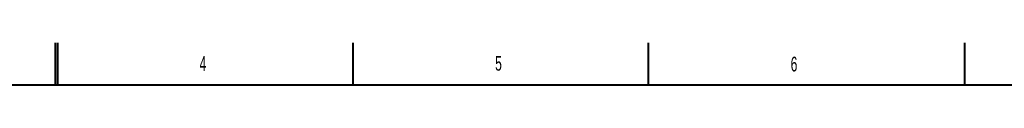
# Model space of a CAD drawing. Header units: millimetres. Extents: x 0 to 841, y 0 to 594.
# Tile 10 of 14: x 202 to 435, y 584 to 594. Entities that reach past the tile are written whole.
import ezdxf

# ---------------------------------------------------------------- set-up
doc = ezdxf.new("R2010")
doc.units = ezdxf.units.MM
doc.styles.add('SLDTEXTSTYLE0', font='TXT', dxfattribs={"width": 0.605})

msp = doc.modelspace()

# ---------------------------------------------------------------- linework, layer by layer
at = {"color": 7, "linetype": 'Continuous', "lineweight": 40}
for p, q in [((210, 584), (210, 594)), ((210.5, 594), (210.5, 584)), ((280.5, 584), (280.5, 594)), ((350.5, 584), (350.5, 594)), ((425.5, 584), (425.5, 594)), ((831, 584), (20, 584))]:
    msp.add_line(p, q, dxfattribs=at)

# ---------------------------------------------------------------- texts
at = {"color": 7, "linetype": 'Continuous', "lineweight": 0, "char_height": 3.5, "attachment_point": 1, "style": 'SLDTEXTSTYLE0'}
for s, insert in [('4', (244.14, 590.87)), ('5', (314.19, 590.92)), ('6', (384.22, 590.73))]:
    msp.add_mtext(s, dxfattribs=dict(at, insert=insert))

doc.saveas('drawing.dxf')
